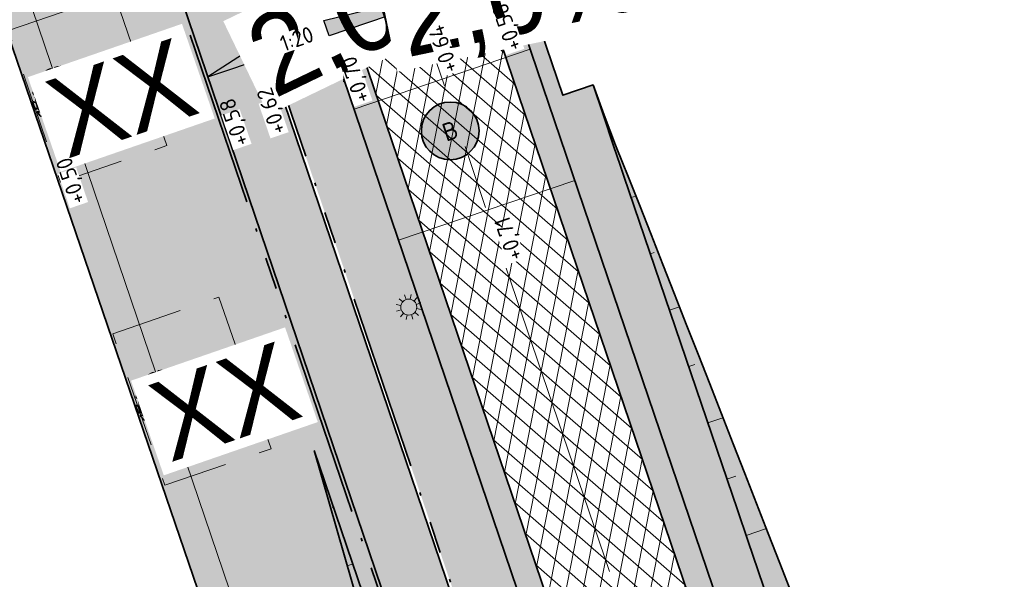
# Model space of a CAD drawing. Header units: metres. Extents: x 264779 to 275389, y 575281 to 580396.
# Tile 85 of 174: x 265576 to 265607, y 576776 to 576794. Entities that reach past the tile are written whole.
import ezdxf
from ezdxf.enums import TextEntityAlignment as Align

# ---------------------------------------------------------------- set-up
doc = ezdxf.new("R2018")
doc.units = ezdxf.units.M
for name, pattern in [('AM-AS', [16, 10, -2, 2, -2]), ('B-WE-VH-KANTOPSLUITING_OPSLUITBAND_[AFMETINGEN1]-G', [10, 5.5, -0.875, 0, -0.875, 1, -0.875, 0, -0.875]), ('HIDDEN', [9.525, 6.35, -3.175])]:
    doc.linetypes.add(name, pattern=pattern)
for name, color, linetype, lineweight in [('B-WE-KL-ET_LS_OV_LICHTMAST-S', 252, 'Continuous', 15), ('N-WA-RI-DETAIL1-G', 1, 'HIDDEN', 18), ('N-WE-AM-AS-G', 10, 'AM-AS', 18), ('N-WE-GW-BERM-G', 90, 'Continuous', 35), ('N-WE-GW-TALUD_KRUIN-G', 3, 'Continuous', 35), ('N-WE-GW-TALUD_TEEN-G', 94, 'Continuous', 35), ('N-WE-GW-TALUDARCERING-G', 90, 'Continuous', 18), ('N-WE-GW-TALUDARCERING_KORT-G', 90, 'Continuous', 18), ('N-WE-GW-TALUDARCERING_LANG-G', 60, 'Continuous', 13), ('N-WE-VH-KANTOPSLUITING_OPSLUITBAND_100x200-G', 60, 'B-WE-VH-KANTOPSLUITING_OPSLUITBAND_[AFMETINGEN1]-G', 35), ('N-WE-VH-KNIKLIJN_AANDUIDING-G', 30, 'Continuous', 18), ('N-WE-VH-VERHARDING_ASFALT-A', 40, 'Continuous', 18), ('N-WE-VH-VERHARDING_ASFALT-G', 40, 'Continuous', 35), ('N-WE-VH-VERHARDING_ASFALT_SLIJTLAAG-A', 40, 'Continuous', 18), ('N-WE-VH-VERHARDING_STRAATBAKSTEEN_WAALFORMAAT_HALF-G', 40, 'Continuous', 35), ('N-XX-AL-HOOGTELABEL-T25-M', 7, 'Continuous', 25), ('N-XX-AL-VERWIJZING-S', 7, 'Continuous', 25), ('X-XX-AL-VERKANTING_ÉÉN_OOR-S', 7, 'Continuous', 25)]:
    doc.layers.add(name, color=color, linetype=linetype, lineweight=lineweight)
for name, color, linetype, lineweight, true_color in [('B-WE-KL-TRACE-A', 9, 'Continuous', 13, 0x808080), ('N-GV-GR-BOOM-S', 7, 'Continuous', 35, 0x00a500), ('N-GV-GR-GRAS_BERMKRUIDENMENGSEL-A', 7, 'Continuous', 18, 0x00a500), ('N-OI-RI-BELUCHTINGSDRAINAGE_PVC_160-G', 3, 'B-WE-RI-DRAINAGE_PVC_160-G', 35, 0x00ff00), ('N-WE-VH-VERHARDING_STRAATBAKSTEEN_WAALFORMAAT_HALF_PAARS-BRUIN-A', 7, 'Continuous', 18, 0x66332b)]:
    doc.layers.add(name, color=color, linetype=linetype, lineweight=lineweight, true_color=true_color)
doc.layers.add('X-XX-AL-HULPLAAG-G', color=6, linetype='Continuous', lineweight=18, plot=False)
doc.styles.add('NLCS-ISO', font='NLCS-ISO.ttf')
doc.styles.add('NLCS-ISO-M1000-T25', font='NLCS-ISO.ttf', dxfattribs={"height": 2.5})
doc.styles.get("Standard").update_dxf_attribs({"font": 'arial.ttf'})
doc.linetypes.add('B-WE-RI-DRAINAGE_PVC_160-G', pattern='A,10.25,-3,[160,NLCS.shx,S=0.25,R=0,X=0,Y=0],-3.5,["o",Standard,S=1,R=0,X=-0.35,Y=-0.35],-3.25', length=20)
pattern_1 = [(109.0885258, (229379.4453, 679350.7839), (-1.011904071, 0.491604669), [0.2109375, -1.380052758]), (64.0885258, (229379.4453, 679350.7839), (-1.011904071, 0.491604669), [0.2109375, -0.9140625]), (154.0885258, (229379.4453, 679350.7839), (-0.491604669, -1.011904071), [0.2109375, -0.9140625])]
pattern_2 = [(63.89148067, (53431.0888, 115509.4455), (-1.01020742, 0.4950817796), []), (63.89148067, (53431.1034, 115509.4029), (-0.50510371, 0.2475408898), [-0.16875, 0.225, -0.16875]), (63.89148067, (53431.118, 115509.3603), (-1.01020742, 0.4950817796), []), (153.89148067, (53431.0888, 115509.4455), (-0.4950817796, -1.01020742), []), (153.89148067, (53431.1034, 115509.4029), (-0.2475408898, -0.50510371), [-0.16875, 0.225, -0.16875]), (153.89148067, (53431.118, 115509.3603), (-0.4950817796, -1.01020742), [])]

# ---------------------------------------------------------------- blocks, each defined once
blk = doc.blocks.new('*U250')
h = blk.add_hatch(color=256)
h.dxf.hatch_style = 1
h.paths.add_polyline_path([(27.46, 9.33), (0, 0), (-0.8, 2.37)])
at = {"flags": 128}
blk.add_lwpolyline([(27.46, 9.33), (0, 0), (-0.8, 2.37), (27.46, 9.33)], dxfattribs=at)
at = {"lineweight": 30, "flags": 10}
blk.add_attdef('HELLING', text='', height=2.5, rotation=11.764, dxfattribs=at).set_placement((9.55, 8.84), align=Align.TOP_LEFT)
blk = doc.blocks.new('*U258')
h = blk.add_hatch(color=256)
h.dxf.hatch_style = 1
h.paths.add_polyline_path([(-9.47, -3.22), (0, 0), (-0.8, 2.37)])
at = {"flags": 128}
blk.add_lwpolyline([(-9.47, -3.22), (0, 0), (-0.8, 2.37), (-9.47, -3.22)], dxfattribs=at)
at = {"lineweight": 30, "flags": 35}
blk.add_attdef('HELLING', text='', height=2.5, rotation=25.764, dxfattribs=at).set_placement((-4.54, 4.61), align=Align.TOP_RIGHT)
blk = doc.blocks.new('*U315', base_point=(265712.255, 576811.683))
at = {"layer": 'N-WE-GW-TALUDARCERING_KORT-G'}
for p, q in [((265712.851, 576831.002), (265712.88, 576831.012)), ((265714.045, 576827.49), (265714.161, 576827.529)), ((265715.238, 576823.977), (265715.434, 576824.044)), ((265716.431, 576820.465), (265716.707, 576820.558)), ((265717.625, 576816.952), (265717.981, 576817.073)), ((265718.818, 576813.439), (265719.167, 576813.558))]:
    blk.add_line(p, q, dxfattribs=at)
at = {"layer": 'N-WE-GW-TALUDARCERING_LANG-G'}
for p, q in [((265712.255, 576832.759), (265712.255, 576832.759)), ((265713.448, 576829.246), (265713.592, 576829.295)), ((265714.641, 576825.733), (265714.954, 576825.84)), ((265715.835, 576822.221), (265716.305, 576822.381)), ((265717.028, 576818.708), (265717.661, 576818.923)), ((265718.221, 576815.196), (265719.016, 576815.466)), ((265719.415, 576811.683), (265720.102, 576811.917))]:
    blk.add_line(p, q, dxfattribs=at)
blk = doc.blocks.new('BOOM')
blk.add_lwpolyline([(0.4, 4.34), (0.41, 4.35), (0.41, 4.36), (0.42, 4.37), (0.43, 4.38), (0.44, 4.38), (0.44, 4.39), (0.45, 4.4), (0.46, 4.41), (0.46, 4.42), (0.47, 4.43), (0.47, 4.44), (0.48, 4.46), (0.48, 4.48), (0.47, 4.5), (0.47, 4.53), (0.44, 4.64, -0.52938), (0.49, 4.7, -0.087139), (2.05, 4.26, -0.372341), (2.11, 4.12), (2.17, 3.8), (2.01, 3.64), (1.84, 3.67), (1.63, 3.52), (1.71, 3.32), (1.92, 3.25), (2.5, 3.38), (2.64, 3.31), (2.63, 3.18), (2.5, 3.1), (2.38, 2.71), (2.53, 2.46), (2.92, 3.09, -0.504641), (3.14, 2.89, 0.331948), (3.27, 2.69, 0.282008), (3.68, 2.77), (3.65, 2.75, -0.512156), (3.84, 2.75, -0.16076), (4.7, -0.05), (4.59, -0.16), (4.59, -0.27), (4.48, -0.29), (4.5, -0.4), (4.33, -0.35), (4.28, -0.48), (4.48, -0.61), (4.55, -0.66), (4.66, -0.55, -0.106371), (4, -2.41), (3.42, -2.03), (3.31, -2.1), (3.24, -1.79), (3.03, -1.54), (2.79, -1.55), (2.79, -1.83), (2.61, -2.47), (2.64, -2.59), (2.77, -2.61), (3.62, -2.93, -0.236298), (-0.21, -4.62, 0.159625), (-0.32, -4.4, 0.350802), (-0.29, -4.17, -0.504641), (-0.55, -4.05), (-0.49, -3.84), (-0.6, -3.65), (-0.74, -3.67), (-0.76, -3.82), (-0.87, -3.88), (-1, -3.79), (-1.11, -3.2), (-1.19, -3.12), (-1.4, -3.13), (-1.46, -3.38), (-1.55, -3.41), (-1.63, -3.62), (-1.85, -3.5, 0.733583), (-1.77, -3.66, -0.861625), (-1.72, -3.81, 0.279978), (-1.88, -4.05), (-1.88, -4.06, -0.827056), (-2.04, -4.23, -0.116774), (-3.83, -2.36), (-3.79, -2.35), (-3.76, -2.34), (-3.74, -2.33), (-3.72, -2.32), (-3.71, -2.31), (-3.7, -2.3), (-3.69, -2.29), (-3.47, -2.01), (-3.47, -2), (-3.47, -1.99), (-3.46, -1.99), (-3.46, -1.98), (-3.46, -1.97), (-3.45, -1.96), (-3.45, -1.95), (-3.44, -1.94), (-3.44, -1.92), (-3.43, -1.91), (-3.42, -1.9), (-3.42, -1.88), (-3.41, -1.87), (-3.4, -1.85), (-3.39, -1.84), (-3.39, -1.82), (-3.38, -1.81), (-3.38, -1.79), (-3.38, -1.78), (-3.38, -1.77), (-3.38, -1.76), (-3.38, -1.75), (-3.38, -1.74), (-3.39, -1.73), (-3.4, -1.73), (-3.4, -1.72), (-3.41, -1.72), (-3.42, -1.72), (-3.43, -1.72), (-3.44, -1.72), (-3.45, -1.72), (-3.46, -1.71), (-3.47, -1.71), (-3.48, -1.71), (-3.49, -1.7), (-3.5, -1.69), (-3.52, -1.68), (-3.53, -1.67), (-3.54, -1.67), (-3.55, -1.66), (-3.56, -1.65), (-3.58, -1.64), (-3.59, -1.62), (-3.6, -1.61), (-3.83, -1.87), (-3.84, -1.86), (-3.85, -1.84), (-3.86, -1.83), (-3.87, -1.81), (-3.88, -1.8), (-3.89, -1.79), (-3.91, -1.78), (-3.94, -1.77), (-3.98, -1.78), (-4.04, -1.79), (-4.11, -1.81, -0.040997), (-4.42, -0.95), (-4.26, -0.97), (-4.11, -1.07), (-4.04, -1), (-3.95, -0.85), (-4.03, -0.72), (-3.99, -0.52), (-4.17, -0.51), (-4.29, -0.39), (-4.51, -0.53, -0.05814), (-4.6, 0.76), (-4.47, 0.74), (-3.96, 0.34), (-3.74, 0.41), (-2.88, 0.64), (-2.81, 0.92), (-3.14, 1.05), (-3.19, 1.16), (-3.8, 1.46), (-3.81, 1.63), (-4.02, 1.8), (-4.1, 1.97), (-3.96, 2.19), (-3.65, 2.24), (-3.36, 2.43), (-3.36, 2.62), (-3.54, 2.83), (-3.49, 2.92), (-3.56, 3.05, -0.13428), (-1.53, 4.46, -0.541727), (-1.47, 4.41), (-1.48, 4.28), (-1.48, 4.21), (-1.47, 4.16), (-1.46, 4.12), (-1.44, 4.09), (-1.42, 4.07), (-1.39, 4.05), (-1.37, 4.03), (-1.35, 4.02), (-1.33, 4), (-1.32, 3.99), (-1.3, 3.97), (-1.29, 3.96), (-1.27, 3.95), (-1.26, 3.94), (-1.24, 3.94), (-1.23, 3.94), (-1.21, 3.94), (-1.19, 3.95), (-1.17, 3.96), (-1.15, 3.97), (-1.14, 3.98), (-1.12, 3.99), (-1.1, 4), (-1.08, 4), (-1.06, 4.01), (-1.04, 4.01), (-1.02, 4.01), (-1, 4.02), (-0.98, 4.02), (-0.97, 4.02), (-0.95, 4.03), (-0.94, 4.04), (-0.92, 4.05), (-0.91, 4.06), (-0.9, 4.08), (-0.89, 3.99), (-0.87, 3.96), (-0.77, 3.8), (-0.56, 3.68), (-0.85, 4.16), (-0.85, 4.17), (-0.85, 4.18), (-0.84, 4.2), (-0.84, 4.21), (-0.85, 4.23), (-0.85, 4.24), (-0.86, 4.25), (-0.88, 4.27), (-0.9, 4.28), (-0.92, 4.3), (-0.94, 4.32), (-0.97, 4.35), (-1, 4.38), (-1.03, 4.42), (-1.11, 4.52, -0.543104), (-1.08, 4.59, -0.046766), (-0.22, 4.72, -0.385168), (-0.17, 4.68), (-0.14, 4.5), (-0.13, 4.45), (-0.11, 4.41), (-0.1, 4.38), (-0.08, 4.37), (-0.06, 4.36), (-0.04, 4.36), (-0.03, 4.36), (-0.01, 4.36), (0.01, 4.35), (0.02, 4.35), (0.04, 4.34), (0.06, 4.34), (0.07, 4.33), (0.09, 4.32), (0.1, 4.32), (0.11, 4.31), (0.13, 4.3), (0.14, 4.3), (0.15, 4.29), (0.17, 4.28), (0.18, 4.28), (0.19, 4.27), (0.19, 4.26), (0.2, 4.25), (0.21, 4.24), (0.21, 4.23), (0.22, 4.23), (0.22, 4.22), (0.23, 4.21), (0.23, 4.21), (0.24, 4.2), (0.25, 4.2), (0.26, 4.2), (0.27, 4.21), (0.28, 4.21), (0.29, 4.22), (0.3, 4.22), (0.31, 4.23), (0.32, 4.24), (0.33, 4.26), (0.34, 4.27), (0.35, 4.28), (0.36, 4.3), (0.37, 4.31), (0.38, 4.32), (0.39, 4.33)], format="xyb", close=True)
blk.add_circle((0, 0), 0.138)
at = {"lineweight": 30, "flags": 104}
blk.add_attdef('01', text='', height=1.8, dxfattribs=at).set_placement((-2.45, 3.09), align=Align.TOP_LEFT)
blk = doc.blocks.new('SAL-VERWIJZING_VERHARDINGAANDUIDING-SO')
at = {"true_color": 0xffffff}
h = blk.add_hatch(color=7, dxfattribs=at)
edge = h.paths.add_edge_path()
edge.add_arc((0, 0), 4, 0, 360)
at = {"linetype": 'Continuous', "lineweight": 35}
blk.add_circle((0, 0), 4, dxfattribs=at)
at = {"color": 250, "lineweight": 25, "style": 'NLCS-ISO'}
blk.add_attdef('NR', text='', height=2.5, dxfattribs=at).set_placement((0, 0), align=Align.MIDDLE_CENTER)
blk = doc.blocks.new('N-SKL-ET_LS_OV_LICHTMAST_TYPE6-SO')
h = blk.add_hatch(color=255)
h.dxf.hatch_style = 1
h.paths.add_polyline_path([(-1.25, 0, 1), (1.25, 0, 1)])
at = {"flags": 128}
for points in [[(-0.62, 1.08), (-1, 1.73)], [(0, 1.25), (0, 2)], [(0.62, 1.08), (1, 1.73)], [(-1.25, 0), (-2, 0)], [(-1.08, 0.62), (-1.73, 1)], [(1.08, 0.62), (1.73, 1)], [(2, 0), (1.25, 0)], [(-1.73, -1), (-1.08, -0.62)], [(-1, -1.73), (-0.62, -1.08)], [(0, -2), (0, -1.25)], [(1, -1.73), (0.62, -1.08)], [(1.73, -1), (1.08, -0.62)]]:
    blk.add_lwpolyline(points, dxfattribs=at)
blk.add_circle((0, 0), 1.25)
at = {"lineweight": 30, "flags": 104}
blk.add_attdef('01', text='', height=1.8, dxfattribs=at).set_placement((2.71, 1.09), align=Align.TOP_LEFT)

msp = doc.modelspace()

# ---------------------------------------------------------------- hatches: boundary and pattern name
at = {"layer": 'B-WE-KL-TRACE-A'}
h = msp.add_hatch(dxfattribs=at)
h.set_pattern_fill('DOTS', color=256, scale=0.5)
h.set_pattern_definition([(0, (265713.50372, 576754.34745), (0.079375, 0.15875), [0, -0.15875])])
h.paths.add_polyline_path([(265257.497, 576901.576), (265280.092, 576836.285), (265298.31, 576783.268), (265291.791, 576781.392), (265239.384, 576934.357), (265222.655, 576983.209), (265230.7, 576979.939), (265245.297, 576937.421), (265245.427, 576937.04)])
h.paths.add_polyline_path([(265223.141, 576984.793), (265219.917, 576993.606), (265211.971, 577028.584), (265210.547, 577042.097), (265222.786, 577002.989), (265229.989, 576982.009)])
h.paths.add_polyline_path([(265207.488, 577055.376), (265208.876, 577042.208), (265202.774, 577069.069)])
h.paths.add_polyline_path([(265194.59, 577097.909), (265209.11, 577055.736), (265209.669, 577050.426), (265224.354, 577003.504), (265246.856, 576937.963), (265259.058, 576902.111), (265281.655, 576836.813), (265331.28, 576692.401), (265402.247, 576711.023), (265417.831, 576715.057), (265434.246, 576719.393), (265450.777, 576723.65), (265466.98, 576727.876), (265483.558, 576732.243), (265517.748, 576741.103), (265533.987, 576745.376), (265551.26, 576749.845), (265566.674, 576753.911), (265582.241, 576757.871), (265589.311, 576759.685), (265591.043, 576760.329), (265486.412, 577064.17), (265488.303, 577064.821), (265593.602, 576759.04), (265591.727, 576758.343), (265591.58, 576758.769), (265589.803, 576758.108), (265582.65, 576756.272), (265567.088, 576752.314), (265551.677, 576748.248), (265534.403, 576743.779), (265518.165, 576739.506), (265483.975, 576730.646), (265467.398, 576726.28), (265451.191, 576722.053), (265434.662, 576717.796), (265418.248, 576713.46), (265402.664, 576709.426), (265330.216, 576690.416), (265298.846, 576781.706), (265290.739, 576779.372), (265237.824, 576933.823), (265212.508, 577007.744), (265210.34, 577028.314), (265197.8, 577083.516), (265193.03, 577097.371)])
at = {"layer": 'N-GV-GR-GRAS_BERMKRUIDENMENGSEL-A'}
h = msp.add_hatch(dxfattribs=at)
h.set_pattern_fill('AGR-KRUIDEN', color=256, scale=0.5625, pattern_type=2)
h.set_pattern_definition(pattern_1)
edge = h.paths.add_edge_path()
edge.add_line((265544.192, 576895.666), (265546.356, 576896.476))
edge.add_line((265546.356, 576896.476), (265508.74, 577006.395))
edge.add_line((265508.74, 577006.395), (265502.494, 577024.584))
edge.add_line((265502.494, 577024.584), (265501.502, 577024.714))
edge.add_arc((265500.991, 577016.9), 7.83, 86.2552, 97.004)
edge.add_line((265500.036, 577024.672), (265499.053, 577024.486))
edge.add_line((265499.053, 577024.486), (265499.122, 577024.136))
edge.add_line((265499.122, 577024.136), (265499.682, 577022.506))
edge.add_line((265499.682, 577022.506), (265496.419, 577021.386))
edge.add_line((265496.419, 577021.386), (265497.88, 577017.13))
edge.add_line((265497.88, 577017.13), (265499.544, 577012.439))
edge.add_line((265499.544, 577012.439), (265501.088, 577012.255))
edge.add_line((265501.088, 577012.255), (265540.334, 576897.439))
edge.add_line((265540.334, 576897.439), (265543.159, 576898.476))
edge.add_line((265543.159, 576898.476), (265544.192, 576895.666))
edge = h.paths.add_edge_path()
edge.add_line((265546.66, 576895.587), (265544.512, 576894.792))
edge.add_line((265544.512, 576894.792), (265545.439, 576892.27))
edge.add_line((265545.439, 576892.27), (265542.476, 576891.172))
edge.add_line((265542.476, 576891.172), (265587.997, 576757.999))
edge.add_line((265587.997, 576757.999), (265589.325, 576758.45))
edge.add_line((265589.325, 576758.45), (265589.374, 576758.308))
edge.add_arc((265586.801, 576765.883), 8, 288.7583, 298.8426)
edge.add_line((265590.66, 576758.875), (265589.455, 576762.422))
edge.add_line((265589.455, 576762.422), (265590.43, 576767.326))
edge.add_line((265590.43, 576767.326), (265573.686, 576816.611))
edge.add_line((265573.686, 576816.611), (265546.66, 576895.587))
h = msp.add_hatch(dxfattribs=at)
h.set_pattern_fill('AGR-KRUIDEN', color=256, scale=0.5625, pattern_type=2)
h.set_pattern_definition(pattern_1)
edge = h.paths.add_edge_path()
edge.add_line((265532.681, 576949.102), (265532.473, 576949.03))
edge.add_line((265532.473, 576949.03), (265528.235, 576961.411))
edge.add_line((265528.235, 576961.411), (265526.646, 576960.867))
edge.add_line((265526.646, 576960.867), (265575.768, 576817.321))
edge.add_line((265575.768, 576817.321), (265592.702, 576767.475))
edge.add_line((265592.702, 576767.475), (265591.728, 576762.571))
edge.add_line((265591.728, 576762.571), (265592.508, 576760.276))
edge.add_arc((265586.801, 576765.883), 8, 315.5076, 378.764)
edge.add_line((265594.376, 576768.456), (265577.567, 576817.934))
edge.add_line((265577.567, 576817.934), (265532.681, 576949.102))
h = msp.add_hatch(dxfattribs=at)
h.set_pattern_fill('AGR-KRUIDEN', color=256, scale=0.5625, pattern_type=2)
h.set_pattern_definition([(109.0885258, (229355.8199, 679342.6082), (-1.011904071, 0.491604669), [0.2109375, -1.380052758]), (64.0885258, (229355.8199, 679342.6082), (-1.011904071, 0.491604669), [0.2109375, -0.9140625]), (154.0885258, (229355.8199, 679342.6082), (-0.491604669, -1.011904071), [0.2109375, -0.9140625])])
h.paths.add_polyline_path([(265601.976, 576771.038), (265600.341, 576770.483), (265599.868, 576770.322), (265583.056, 576819.806), (265538.168, 576950.979), (265538.641, 576951.141), (265583.53, 576819.968), (265593.181, 576791.558), (265594.128, 576791.88), (265594.475, 576790.942), (265594.833, 576790.007), (265595.067, 576789.415), (265595.202, 576789.076), (265595.573, 576788.146), (265595.943, 576787.216), (265596.31, 576786.285), (265596.674, 576785.352), (265597.038, 576784.42), (265597.403, 576783.487), (265597.767, 576782.555), (265598.131, 576781.623), (265598.497, 576780.691), (265598.862, 576779.759), (265599.227, 576778.827), (265599.593, 576777.895), (265599.958, 576776.963), (265600.323, 576776.031), (265600.689, 576775.099), (265601.054, 576774.167), (265601.311, 576773.198), (265601.505, 576772.207), (265601.568, 576771.956), (265601.769, 576771.494)])
at = {"layer": 'N-WE-VH-VERHARDING_ASFALT-A'}
h = msp.add_hatch(dxfattribs=at)
h.set_pattern_fill('AVH-ASFALT', color=256, scale=2.5875, angle=359.803, style=0, pattern_type=2)
h.set_pattern_definition([(78.89148067, (53431.1034, 115509.4029), (-0.50780413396, 0.0997056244), []), (138.89148067, (53431.1034, 115509.4029), (-0.3402496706, -0.38991846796), [])])
h.paths.add_polyline_path([(265537.087, 576951.666), (265533.113, 576950.306), (265578.324, 576818.193), (265595.133, 576768.714), (265599.11, 576770.065), (265582.299, 576819.548)])
at = {"layer": 'N-WE-VH-VERHARDING_ASFALT_SLIJTLAAG-A'}
h = msp.add_hatch(dxfattribs=at)
h.set_pattern_fill('AVH-OVERIG_01', color=256, scale=1.125, angle=359.803, style=0, pattern_type=2)
h.set_pattern_definition(pattern_2)
h.paths.add_polyline_path([(265537.844, 576951.925), (265537.087, 576951.666), (265582.299, 576819.548), (265599.11, 576770.065), (265599.868, 576770.322), (265583.056, 576819.806)])
h = msp.add_hatch(dxfattribs=at)
h.set_pattern_fill('AVH-OVERIG_01', color=256, scale=1.125, angle=359.803, style=0, pattern_type=2)
h.set_pattern_definition(pattern_2)
h.paths.add_polyline_path([(265533.113, 576950.306), (265532.356, 576950.047), (265577.567, 576817.934), (265594.376, 576768.456), (265595.133, 576768.714), (265578.324, 576818.193)])
at = {"layer": 'N-WE-VH-VERHARDING_STRAATBAKSTEEN_WAALFORMAAT_HALF_PAARS-BRUIN-A'}
h = msp.add_hatch(dxfattribs=at)
h.set_pattern_fill('AVH-SBS_WAALFORMAAT_HALFST', color=256, scale=28.125, angle=359.8649, style=0, pattern_type=2)
h.set_pattern_definition([(18.95339914, (53431.10338, 115509.40288), (-0.09134972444, 0.2660014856), []), (108.95339914, (53432.1674, 115509.7683), (-1.0640059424, -0.3653988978), [0.28125, -0.28125]), (108.95339914, (53431.544, 115509.8516), (-1.0640059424, -0.3653988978), [0.28125, -0.28125]), (18.95339914, (53431.5897, 115509.7186), (-0.1826994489, 0.5320029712), [0, -1.125, 0, 0, 0]), (18.95339914, (53432.03036, 115510.1673), (-0.1826994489, 0.5320029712), [0, -1.125, 0, 0, 0])])
edge = h.paths.add_edge_path()
edge.add_line((265573.781, 576816.644), (265590.533, 576767.333))
edge.add_line((265590.533, 576767.333), (265592.599, 576767.469))
edge.add_line((265592.599, 576767.469), (265575.674, 576817.289))
edge.add_line((265575.674, 576817.289), (265526.519, 576960.929))
edge.add_line((265526.519, 576960.929), (265525.817, 576962.981))
edge.add_line((265525.817, 576962.981), (265510.727, 577007.076))
edge.add_line((265510.727, 577007.076), (265505.058, 577023.583))
edge.add_arc((265500.992, 577016.951), 7.78, 58.4908, 78.0135)
edge.add_line((265502.607, 577024.561), (265508.835, 577006.427))
edge.add_line((265508.835, 577006.427), (265573.781, 576816.644))

# ---------------------------------------------------------------- linework, layer by layer
at = {"layer": 'N-OI-RI-BELUCHTINGSDRAINAGE_PVC_160-G'}
for centre in [(265577.563, 576791.508), (265580.779, 576782.039)]:
    msp.add_circle(centre, 0.823, dxfattribs=at)
at = {"layer": 'N-WA-RI-DETAIL1-G', "ltscale": 0.35, "flags": 128}
for points in [[(265575.892, 576793.577), (265579.202, 576794.716), (265580.829, 576789.989), (265577.52, 576788.849)], [(265579.148, 576784.121), (265582.457, 576785.261), (265584.085, 576780.534), (265580.776, 576779.394)]]:
    msp.add_lwpolyline(points, close=True, dxfattribs=at)
at = {"layer": 'N-WE-AM-AS-G', "flags": 128}
msp.add_lwpolyline([(265487.798, 577088.927), (265515.362, 577008.665), (265580.312, 576818.87), (265621.801, 576696.744, 0.161993), (265640.874, 576671.586, -0.161362), (265659.907, 576646.545), (265678.877, 576591.153)], format="xyb", dxfattribs=at)
at = {"layer": 'N-WE-GW-BERM-G', "flags": 128}
for points in [[(265583.53, 576819.968), (265593.181, 576791.558), (265594.128, 576791.88), (265594.475, 576790.942), (265594.833, 576790.007), (265595.067, 576789.415), (265595.202, 576789.076), (265595.573, 576788.146), (265595.943, 576787.216), (265596.31, 576786.285), (265596.674, 576785.352), (265597.038, 576784.42), (265597.403, 576783.487), (265597.767, 576782.555), (265598.131, 576781.623), (265598.497, 576780.691), (265598.862, 576779.759), (265599.227, 576778.827), (265599.593, 576777.895), (265599.958, 576776.963), (265600.323, 576776.031)], [(265599.868, 576770.322), (265583.056, 576819.806)]]:
    msp.add_lwpolyline(points, dxfattribs=at)
at = {"layer": 'N-WE-GW-TALUD_KRUIN-G', "ltscale": 0.99999, "flags": 128}
for points in [[(265587.997, 576757.999), (265542.476, 576891.172), (265545.439, 576892.27), (265544.512, 576894.792), (265546.66, 576895.587)], [(265594.128, 576791.88), (265594.45, 576790.933), (265594.771, 576789.986), (265594.976, 576789.384), (265595.093, 576789.04), (265595.415, 576788.093), (265595.736, 576787.146), (265596.058, 576786.199), (265596.38, 576785.252), (265596.701, 576784.305), (265597.023, 576783.358), (265597.345, 576782.412), (265597.666, 576781.465), (265597.988, 576780.518), (265598.31, 576779.571), (265598.631, 576778.624), (265598.953, 576777.677), (265599.275, 576776.73), (265599.596, 576775.784)]]:
    msp.add_lwpolyline(points, dxfattribs=at)
msp.add_lwpolyline([(265587.554, 576759.297, 0.228817), (265588.601, 576760.686), (265589.652, 576765.978, 0.131652), (265589.482, 576768.561), (265585.434, 576780.477)], format="xyb", dxfattribs=at)
at = {"layer": 'N-WE-GW-TALUD_TEEN-G', "ltscale": 0.99999, "flags": 128}
msp.add_lwpolyline([(265587.231, 576760.239, 0.163647), (265587.589, 576760.767), (265589.01, 576765.9, 0.138364), (265588.999, 576768.072), (265585.434, 576780.477)], format="xyb", dxfattribs=at)
at = {"layer": 'N-WE-GW-TALUDARCERING_KORT-G'}
msp.add_line((265586.034, 576778.71), (265585.992, 576778.696), dxfattribs=at)
at = {"layer": 'N-WE-GW-TALUDARCERING_LANG-G'}
for p, q in [((265585.434, 576780.477), (265585.434, 576780.477)), ((265586.635, 576776.943), (265586.466, 576776.885))]:
    msp.add_line(p, q, dxfattribs=at)
at = {"layer": 'N-WE-VH-KANTOPSLUITING_OPSLUITBAND_100x200-G', "flags": 128}
for points in [[(265590.588, 576759.087), (265589.455, 576762.422), (265590.43, 576767.326), (265573.686, 576816.611), (265508.74, 577006.395), (265502.494, 577024.584)], [(265592.428, 576760.511), (265591.728, 576762.571), (265592.702, 576767.475), (265575.768, 576817.321), (265526.646, 576960.867), (265528.235, 576961.411)]]:
    msp.add_lwpolyline(points, dxfattribs=at)
at = {"layer": 'N-WE-VH-KNIKLIJN_AANDUIDING-G', "ltscale": 0.75}
for p, q in [((265586.674, 576791.126), (265592.166, 576792.992)), ((265588.064, 576787.036), (265593.556, 576788.902))]:
    msp.add_line(p, q, dxfattribs=at)
at = {"layer": 'N-WE-VH-VERHARDING_ASFALT-G', "flags": 128}
for points in [[(265537.844, 576951.925), (265537.087, 576951.666), (265582.299, 576819.548), (265599.11, 576770.065), (265599.868, 576770.322), (265583.056, 576819.806)], [(265537.087, 576951.666), (265533.113, 576950.306), (265578.324, 576818.193), (265595.133, 576768.714), (265599.11, 576770.065), (265582.299, 576819.548)], [(265533.113, 576950.306), (265532.356, 576950.047), (265577.567, 576817.934), (265594.376, 576768.456), (265595.133, 576768.714), (265578.324, 576818.193)]]:
    msp.add_lwpolyline(points, close=True, dxfattribs=at)
at = {"layer": 'N-WE-VH-VERHARDING_STRAATBAKSTEEN_WAALFORMAAT_HALF-G', "flags": 128}
for points in [[(265590.677, 576759.137), (265589.559, 576762.429), (265590.533, 576767.333), (265573.781, 576816.644), (265508.835, 577006.427), (265502.607, 577024.561)], [(265592.35, 576760.43), (265591.625, 576762.565), (265592.599, 576767.469), (265575.674, 576817.289), (265526.519, 576960.929), (265528.203, 576961.506)]]:
    msp.add_lwpolyline(points, dxfattribs=at)
at = {"layer": 'X-XX-AL-HULPLAAG-G', "flags": 128}
msp.add_lwpolyline([(265498.452, 577022.805), (265504.578, 577004.968), (265569.522, 576815.191), (265587.212, 576763.12)], dxfattribs=at)

# ---------------------------------------------------------------- block references
at = {"layer": 'B-WE-KL-ET_LS_OV_LICHTMAST-S', "xscale": 0.2000000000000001, "yscale": 0.2000000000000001, "zscale": 0.2000000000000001, "rotation": 19.0885257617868}
msp.add_blockref('N-SKL-ET_LS_OV_LICHTMAST_TYPE6-SO', (265588.379, 576784.953), dxfattribs=at)
at = {"layer": 'N-GV-GR-BOOM-S'}
ref = msp.add_blockref('BOOM', (265577.563, 576791.508), dxfattribs=dict(at, xscale=0.2, yscale=0.2, zscale=0.2, rotation=19.0885257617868))
lines = msp.add_mtext('XX', dxfattribs={"layer": '0', "insert": (265576.898, 576791.932), "char_height": 2.5, "attachment_point": 1, "rotation": 19.0885, "bg_fill": 3, "box_fill_scale": 1.125, "bg_fill_color": 256, "bg_fill_transparency": 0})
ref.add_attrib('01', '', (265576.898, 576791.932)).embed_mtext(lines)
ref = msp.add_blockref('BOOM', (265580.779, 576782.039), dxfattribs=dict(at, xscale=0.2, yscale=0.2, zscale=0.2, rotation=19.0885257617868))
lines = msp.add_mtext('XX', dxfattribs={"layer": '0', "insert": (265580.114, 576782.464), "char_height": 2.5, "attachment_point": 1, "rotation": 19.0885, "bg_fill": 3, "box_fill_scale": 1.125, "bg_fill_color": 256, "bg_fill_transparency": 0})
ref.add_attrib('01', '', (265580.114, 576782.464)).embed_mtext(lines)
at = {"layer": 'N-WE-GW-TALUDARCERING-G'}
msp.add_blockref('*U315', (265594.128, 576770.805), dxfattribs=at)
at = {"layer": 'N-XX-AL-VERWIJZING-S'}
ref = msp.add_blockref('SAL-VERWIJZING_VERHARDINGAANDUIDING-SO', (265589.673, 576790.448), dxfattribs=dict(at, xscale=0.2250000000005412, yscale=0.2250000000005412, zscale=0.4500000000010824, rotation=19.0885257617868))
ref.add_attrib('NR', 'B', dxfattribs={"layer": '0', "color": 250, "height": 0.563, "rotation": 19.0885, "style": 'NLCS-ISO'}).set_placement((265589.673, 576790.448), align=Align.MIDDLE_CENTER)
at = {"layer": 'X-XX-AL-VERKANTING_ÉÉN_OOR-S'}
ref = msp.add_blockref('*U258', (265584.003, 576792.773), dxfattribs=dict(at, xscale=0.2, yscale=0.2, zscale=0.2))
lines = msp.add_mtext('2,0%', dxfattribs={"layer": '0', "insert": (265583.095, 576793.695), "char_height": 2.5, "attachment_point": 1, "rotation": 25.764, "bg_fill": 3, "box_fill_scale": 1.15, "bg_fill_color": 256, "bg_fill_transparency": 0})
ref.add_attrib('HELLING', '', (265583.095, 576793.695)).embed_mtext(lines)
ref = msp.add_blockref('*U250', (265585.896, 576793.416), dxfattribs=dict(at, xscale=0.2, yscale=0.2, zscale=0.2))
lines = msp.add_mtext('2,0%', dxfattribs={"layer": '0', "insert": (265587.806, 576795.185), "char_height": 2.5, "attachment_point": 1, "rotation": 11.764, "bg_fill": 3, "box_fill_scale": 1.15, "bg_fill_color": 256, "bg_fill_transparency": 0})
ref.add_attrib('HELLING', '', (265587.806, 576795.185)).embed_mtext(lines)

# ---------------------------------------------------------------- next in the draw order: texts
at = {"layer": 'N-XX-AL-HOOGTELABEL-T25-M', "char_height": 0.5, "style": 'NLCS-ISO-M1000-T25', "bg_fill": 3, "box_fill_scale": 1.1, "bg_fill_color": 256, "bg_fill_transparency": 0}
for s, insert, width, attachment_point, rotation in [('+0,58', (265591.45, 576792.879), 1.04288, 1, 108.9534), ('1:20', (265584.477, 576792.91), 0.5, 7, 19.3746), ('+0,64', (265589.457, 576792.195), 1.04288, 1, 108.9534), ('+0,70', (265586.711, 576791.262), 1.04288, 1, 108.9534), ('+0,62', (265584.098, 576790.278), 1.04288, 1, 108.9534), ('+0,58', (265582.94, 576789.913), 1.04288, 1, 108.9534), ('+0,50', (265577.841, 576788.097), 1.04288, 1, 108.9534), ('+0,71', (265591.482, 576786.341), 1.04288, 1, 108.9534)]:
    msp.add_mtext(s, dxfattribs=dict(at, insert=insert, width=width, attachment_point=attachment_point, rotation=rotation))

doc.saveas('drawing.dxf')
